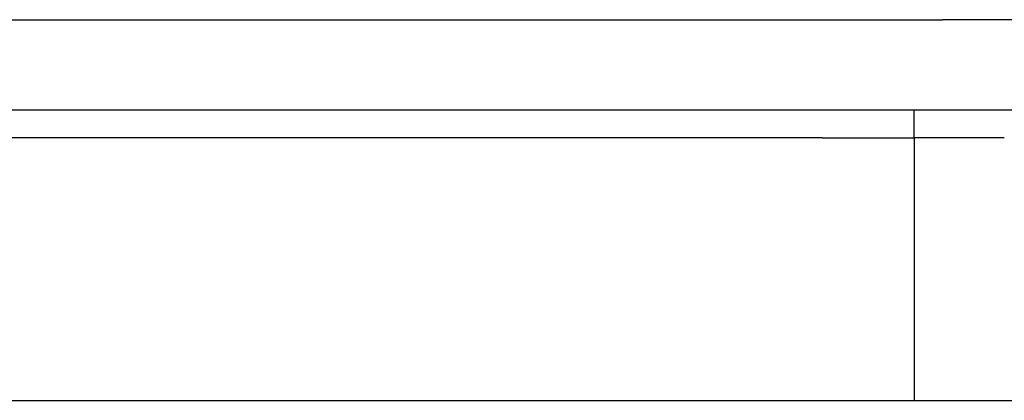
# Model space of a CAD drawing. Header units: inches. Extents: x 23 to 567, y 61 to 264.
# Tile 22 of 256: x 75.385 to 76.467, y 62.348 to 62.767. Entities that reach past the tile are written whole.
import ezdxf

# ---------------------------------------------------------------- set-up
doc = ezdxf.new("R2010")
doc.units = ezdxf.units.IN
doc.header["$MEASUREMENT"] = 0
doc.layers.add('Visible Edges(ANSI)', color=7, linetype='Continuous', lineweight=25)
doc.layers.add('Visible Tangent Edges(ANSI)', color=7, linetype='Continuous', lineweight=25)

msp = doc.modelspace()

# ---------------------------------------------------------------- linework, layer by layer
at = {"layer": 'Visible Edges(ANSI)'}
for p, q in [((23.3637, 62.6675), (77.1657, 62.6675)), ((74.5092, 62.348), (77.0672, 62.348))]:
    msp.add_line(p, q, dxfattribs=at)
at = {"layer": 'Visible Tangent Edges(ANSI)'}
for p, q in [((23.3637, 62.7665), (76.3985, 62.7665)), ((77.1657, 62.7665), (76.3985, 62.7665)), ((76.3675, 62.6365), (76.3675, 62.6675)), ((76.2665, 62.6365), (73.696, 62.6365)), ((76.2665, 62.6365), (76.3675, 62.6365)), ((76.4665, 62.6365), (76.3675, 62.6365)), ((76.3675, 62.6365), (76.3675, 62.348))]:
    msp.add_line(p, q, dxfattribs=at)

doc.saveas('drawing.dxf')
